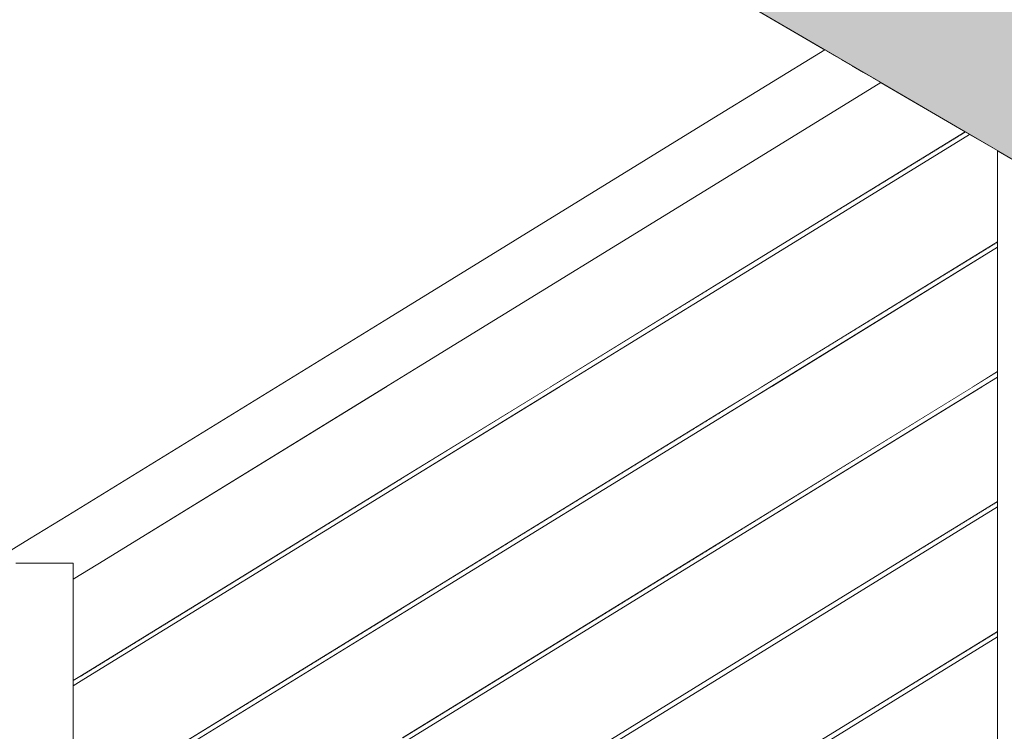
# Model space of a CAD drawing. Header units: millimetres. Extents: x -101298 to -58298, y 45839 to 66839.
# Tile 38 of 124: x -83822 to -82963, y 53369 to 53990. Entities that reach past the tile are written whole.
import ezdxf

# ---------------------------------------------------------------- set-up
doc = ezdxf.new("R2010")
doc.units = ezdxf.units.MM
doc.header["$MEASUREMENT"] = 0
doc.linetypes.add('Wipeout_Contour', pattern=[1000, 0, -1000])
doc.layers.add('Nowe_Konstrukcja - Schody', color=7, linetype='Continuous')
doc.layers.add('Nowe_Konstrukcja - Ściany zew', color=7, linetype='Continuous')
doc.layers.add('Nowe_Konstrukcja - Schody_Nr_pióra__101', color=250, linetype='Continuous', lineweight=13, true_color=0x333333)
doc.layers.add('Nowe_Konstrukcja - Stropy_Nr_pióra__23', color=7, linetype='Continuous', lineweight=13, true_color=0x858585)
doc.layers.add('Nowe_Konstrukcja - Schody_Nr_pióra__3', color=7, linetype='Continuous', lineweight=13)
doc.layers.add('Nowe_Konstrukcja - Stropy_Nr_pióra__21', color=7, linetype='Continuous', lineweight=20)

msp = doc.modelspace()

# ---------------------------------------------------------------- linework, layer by layer
at = {"layer": 'Nowe_Konstrukcja - Schody_Nr_pióra__3', "color": 7, "linetype": 'Continuous', "lineweight": 13}
msp.add_line((-83111.21, 53958.63), (-83237.26, 54032.3), dxfattribs=at)

# ---------------------------------------------------------------- wipeouts: each hides what was drawn before it
at = {"color": 254, "linetype": 'Wipeout_Contour', "lineweight": 0, "ltscale": 398049.124138}
msp.add_wipeout([(-84059.36, 53383.52), (-84056.52, 53378.9), (-83809.86, 53530.62), (-83812.7, 53535.24)], dxfattribs=at).dxf.layer = 'Nowe_Konstrukcja - Schody'
at = {"color": 254, "linetype": 'Wipeout_Contour', "lineweight": 0, "ltscale": 396408.316771}
msp.add_wipeout([(-83070.87, 53935.06), (-83502.77, 53669.4), (-83359.21, 53669.4), (-82997.25, 53892.03)], dxfattribs=at).dxf.layer = 'Nowe_Konstrukcja - Ściany zew'

# ---------------------------------------------------------------- next in the draw order: wipeouts: each hides what was drawn before it
at = {"color": 254, "linetype": 'Wipeout_Contour', "lineweight": 0, "ltscale": 696373.782647}
msp.add_wipeout([(-83809.86, 53530.62), (-84056.52, 53378.9), (-84052.27, 53371.99), (-83825.6, 53511.42), (-83825.6, 53515.56), (-83818.86, 53515.56), (-83805.61, 53523.71)], dxfattribs=at).dxf.layer = 'Nowe_Konstrukcja - Schody'
at = {"color": 254, "linetype": 'Wipeout_Contour', "lineweight": 0, "ltscale": 494887.63838}
msp.add_wipeout([(-82993.34, 53889.74), (-83351.57, 53669.4), (-83174.95, 53669.4), (-82968.93, 53796.12), (-82968.93, 53875.48)], dxfattribs=at).dxf.layer = 'Nowe_Konstrukcja - Ściany zew'
at = {"color": 254, "linetype": 'Wipeout_Contour', "lineweight": 0, "ltscale": 496552.197599}
msp.add_wipeout([(-83754.16, 53514.77), (-83775.6, 53501.59), (-83775.6, 53413.29), (-83359.21, 53669.4), (-83502.77, 53669.4)], dxfattribs=at).dxf.layer = 'Nowe_Konstrukcja - Ściany zew'

# ---------------------------------------------------------------- next in the draw order: linework, layer by layer
at = {"layer": 'Nowe_Konstrukcja - Schody_Nr_pióra__3', "color": 7, "linetype": 'Continuous', "lineweight": 13}
msp.add_line((-82957.26, 53868.66), (-83111.21, 53958.63), dxfattribs=at)

# ---------------------------------------------------------------- next in the draw order: wipeouts: each hides what was drawn before it
at = {"color": 254, "linetype": 'Wipeout_Contour', "lineweight": 0, "ltscale": 298315.891942}
msp.add_wipeout([(-83805.61, 53523.71), (-83818.86, 53515.56), (-83800.6, 53515.56)], dxfattribs=at).dxf.layer = 'Nowe_Konstrukcja - Schody'
at = {"color": 254, "linetype": 'Wipeout_Contour', "lineweight": 0, "ltscale": 395515.605983}
msp.add_wipeout([(-82968.93, 53791.42), (-83167.32, 53669.4), (-82990.69, 53669.4), (-82968.93, 53682.79)], dxfattribs=at).dxf.layer = 'Nowe_Konstrukcja - Ściany zew'

# ---------------------------------------------------------------- next in the draw order: wipeouts: each hides what was drawn before it
at = {"color": 254, "linetype": 'Wipeout_Contour', "lineweight": 0, "ltscale": 398062.296446}
msp.add_wipeout([(-83813.69, 53536.86), (-84060.36, 53385.14), (-84059.36, 53383.52), (-83812.7, 53535.24)], dxfattribs=at).dxf.layer = 'Nowe_Konstrukcja - Schody'
at = {"color": 254, "linetype": 'Wipeout_Contour', "lineweight": 0, "ltscale": 296459.357764}
msp.add_wipeout([(-82983.06, 53669.4), (-82968.93, 53669.4), (-82968.93, 53678.09)], dxfattribs=at).dxf.layer = 'Nowe_Konstrukcja - Ściany zew'

# ---------------------------------------------------------------- next in the draw order: wipeouts: each hides what was drawn before it
at = {"color": 254, "linetype": 'Wipeout_Contour', "lineweight": 0, "ltscale": 494803.499373}
msp.add_wipeout([(-82983.06, 53669.4), (-83775.6, 53181.93), (-83775.6, 53073.29), (-82968.93, 53569.45), (-82968.93, 53669.4)], dxfattribs=at).dxf.layer = 'Nowe_Konstrukcja - Ściany zew'

# ---------------------------------------------------------------- next in the draw order: wipeouts: each hides what was drawn before it
at = {"color": 254, "linetype": 'Wipeout_Contour', "lineweight": 0, "ltscale": 495280.425025}
msp.add_wipeout([(-83775.6, 53295.26), (-83775.6, 53186.62), (-83208.31, 53535.55), (-82990.69, 53669.4), (-83167.32, 53669.4)], dxfattribs=at).dxf.layer = 'Nowe_Konstrukcja - Ściany zew'

# ---------------------------------------------------------------- next in the draw order: wipeouts: each hides what was drawn before it
at = {"color": 254, "linetype": 'Wipeout_Contour', "lineweight": 0, "ltscale": 395493.34291}
msp.add_wipeout([(-83775.6, 52846.62), (-82968.93, 53342.79), (-82968.93, 53451.42), (-83775.6, 52955.26)], dxfattribs=at).dxf.layer = 'Nowe_Konstrukcja - Ściany zew'

# ---------------------------------------------------------------- next in the draw order: wipeouts: each hides what was drawn before it
at = {"color": 254, "linetype": 'Wipeout_Contour', "lineweight": 0, "ltscale": 396768.608092}
msp.add_wipeout([(-83775.6, 53408.59), (-83775.6, 53299.96), (-83174.95, 53669.4), (-83351.57, 53669.4)], dxfattribs=at).dxf.layer = 'Nowe_Konstrukcja - Ściany zew'

# ---------------------------------------------------------------- next in the draw order: wipeouts: each hides what was drawn before it
at = {"color": 254, "linetype": 'Wipeout_Contour', "lineweight": 0, "ltscale": 494615.452512}
msp.add_wipeout([(-83206.21, 53418.81), (-83775.6, 53068.59), (-83775.6, 52959.96), (-82968.93, 53456.12), (-82968.93, 53564.76)], dxfattribs=at).dxf.layer = 'Nowe_Konstrukcja - Ściany zew'

# ---------------------------------------------------------------- next in the draw order: wipeouts: each hides what was drawn before it
at = {"color": 254, "linetype": 'Wipeout_Contour', "lineweight": 0, "ltscale": 394636.074214}
msp.add_wipeout([(-82968.93, 52980.51), (-82918.93, 52980.51), (-82918.93, 53846.26), (-82968.93, 53875.48)], dxfattribs=at).dxf.layer = 'Nowe_Konstrukcja - Schody'
at = {"color": 254, "linetype": 'Wipeout_Contour', "lineweight": 0, "ltscale": 397761.92459}
msp.add_wipeout([(-83812.7, 53535.24), (-83809.86, 53530.62), (-83776.52, 53551.13), (-83779.36, 53555.74)], dxfattribs=at).dxf.layer = 'Nowe_Konstrukcja - Schody'

# ---------------------------------------------------------------- next in the draw order: wipeouts: each hides what was drawn before it
at = {"color": 254, "linetype": 'Wipeout_Contour', "lineweight": 0, "ltscale": 397737.567933}
msp.add_wipeout([(-83809.86, 53530.62), (-83805.61, 53523.71), (-83772.27, 53544.22), (-83776.52, 53551.13)], dxfattribs=at).dxf.layer = 'Nowe_Konstrukcja - Schody'
at = {"color": 254, "linetype": 'Wipeout_Contour', "lineweight": 0, "ltscale": 395033.772193}
msp.add_wipeout([(-83208, 53308.38), (-83207.26, 53307.18), (-82968.93, 53453.77), (-82968.93, 53455.43)], dxfattribs=at).dxf.layer = 'Nowe_Konstrukcja - Schody'

# ---------------------------------------------------------------- next in the draw order: wipeouts: each hides what was drawn before it
at = {"color": 254, "linetype": 'Wipeout_Contour', "lineweight": 0, "ltscale": 397705.74491}
msp.add_wipeout([(-83805.61, 53523.71), (-83800.6, 53515.56), (-83767.26, 53536.07), (-83772.27, 53544.22)], dxfattribs=at).dxf.layer = 'Nowe_Konstrukcja - Schody'
at = {"color": 254, "linetype": 'Wipeout_Contour', "lineweight": 0, "ltscale": 395029.426416}
msp.add_wipeout([(-83207.26, 53307.18), (-83206.52, 53305.97), (-82968.93, 53452.11), (-82968.93, 53453.77)], dxfattribs=at).dxf.layer = 'Nowe_Konstrukcja - Schody'

# ---------------------------------------------------------------- next in the draw order: wipeouts: each hides what was drawn before it
at = {"color": 254, "linetype": 'Wipeout_Contour', "lineweight": 0, "ltscale": 397664.598336}
msp.add_wipeout([(-83800.6, 53515.56), (-83782.33, 53515.56), (-83762.25, 53527.92), (-83767.26, 53536.07)], dxfattribs=at).dxf.layer = 'Nowe_Konstrukcja - Schody'
at = {"color": 254, "linetype": 'Wipeout_Contour', "lineweight": 0, "ltscale": 395026.352913}
msp.add_wipeout([(-83206.52, 53305.97), (-83206.21, 53305.48), (-82968.93, 53451.42), (-82968.93, 53452.11)], dxfattribs=at).dxf.layer = 'Nowe_Konstrukcja - Schody'

# ---------------------------------------------------------------- next in the draw order: wipeouts: each hides what was drawn before it
at = {"color": 254, "linetype": 'Wipeout_Contour', "lineweight": 0, "ltscale": 397775.106432}
msp.add_wipeout([(-83780.36, 53557.36), (-83813.69, 53536.86), (-83812.7, 53535.24), (-83779.36, 53555.74)], dxfattribs=at).dxf.layer = 'Nowe_Konstrukcja - Schody'
at = {"color": 254, "linetype": 'Wipeout_Contour', "lineweight": 0, "ltscale": 497033.978451}
msp.add_wipeout([(-83782.33, 53515.56), (-83775.6, 53515.56), (-83775.6, 53510.19), (-83758, 53521.01), (-83762.25, 53527.92)], dxfattribs=at).dxf.layer = 'Nowe_Konstrukcja - Schody'
at = {"color": 254, "linetype": 'Wipeout_Contour', "lineweight": 0, "ltscale": 395036.844582}
msp.add_wipeout([(-83208.31, 53308.88), (-83208, 53308.38), (-82968.93, 53455.43), (-82968.93, 53456.12)], dxfattribs=at).dxf.layer = 'Nowe_Konstrukcja - Schody'

# ---------------------------------------------------------------- next in the draw order: wipeouts: each hides what was drawn before it
at = {"color": 254, "linetype": 'Wipeout_Contour', "lineweight": 0, "ltscale": 397442.387697}
msp.add_wipeout([(-83779.36, 53555.74), (-83776.52, 53551.13), (-83496.52, 53723.35), (-83499.36, 53727.96)], dxfattribs=at).dxf.layer = 'Nowe_Konstrukcja - Schody'
at = {"color": 254, "linetype": 'Wipeout_Contour', "lineweight": 0, "ltscale": 397600.405735}
msp.add_wipeout([(-83775.6, 53510.19), (-83775.6, 53503.83), (-83755.16, 53516.39), (-83758, 53521.01)], dxfattribs=at).dxf.layer = 'Nowe_Konstrukcja - Schody'
at = {"color": 254, "linetype": 'Wipeout_Contour', "lineweight": 0, "ltscale": 395807.475505}
msp.add_wipeout([(-83488, 53249.49), (-83487.26, 53248.29), (-83207.26, 53420.51), (-83208, 53421.72)], dxfattribs=at).dxf.layer = 'Nowe_Konstrukcja - Schody'

# ---------------------------------------------------------------- next in the draw order: wipeouts: each hides what was drawn before it
at = {"color": 254, "linetype": 'Wipeout_Contour', "lineweight": 0, "ltscale": 397418.011495}
msp.add_wipeout([(-83776.52, 53551.13), (-83772.27, 53544.22), (-83492.27, 53716.44), (-83496.52, 53723.35)], dxfattribs=at).dxf.layer = 'Nowe_Konstrukcja - Schody'
at = {"color": 254, "linetype": 'Wipeout_Contour', "lineweight": 0, "ltscale": 397589.233019}
msp.add_wipeout([(-83755.16, 53516.39), (-83775.6, 53503.83), (-83775.6, 53501.59), (-83754.16, 53514.77)], dxfattribs=at).dxf.layer = 'Nowe_Konstrukcja - Schody'
at = {"color": 254, "linetype": 'Wipeout_Contour', "lineweight": 0, "ltscale": 395802.382097}
msp.add_wipeout([(-83487.26, 53248.29), (-83486.52, 53247.09), (-83206.52, 53419.31), (-83207.26, 53420.51)], dxfattribs=at).dxf.layer = 'Nowe_Konstrukcja - Schody'

# ---------------------------------------------------------------- next in the draw order: wipeouts: each hides what was drawn before it
at = {"color": 254, "linetype": 'Wipeout_Contour', "lineweight": 0, "ltscale": 397386.162926}
msp.add_wipeout([(-83772.27, 53544.22), (-83767.26, 53536.07), (-83487.26, 53708.29), (-83492.27, 53716.44)], dxfattribs=at).dxf.layer = 'Nowe_Konstrukcja - Schody'
at = {"color": 254, "linetype": 'Wipeout_Contour', "lineweight": 0, "ltscale": 396598.468357}
msp.add_wipeout([(-83825.6, 52463.84), (-83775.6, 52463.84), (-83775.6, 53515.56), (-83825.6, 53515.56)], dxfattribs=at).dxf.layer = 'Nowe_Konstrukcja - Schody'
at = {"color": 254, "linetype": 'Wipeout_Contour', "lineweight": 0, "ltscale": 395798.78051}
msp.add_wipeout([(-83486.52, 53247.09), (-83486.21, 53246.59), (-83206.21, 53418.81), (-83206.52, 53419.31)], dxfattribs=at).dxf.layer = 'Nowe_Konstrukcja - Schody'

# ---------------------------------------------------------------- next in the draw order: linework, layer by layer
at = {"layer": 'Nowe_Konstrukcja - Schody_Nr_pióra__101', "color": 250, "linetype": 'Continuous', "lineweight": 13, "true_color": 0x333333}
for p, q in [((-84060.36, 53385.14), (-83813.69, 53536.86)), ((-83825.6, 53515.56), (-83775.6, 53515.56))]:
    msp.add_line(p, q, dxfattribs=at)

# ---------------------------------------------------------------- next in the draw order: wipeouts: each hides what was drawn before it
at = {"color": 254, "linetype": 'Wipeout_Contour', "lineweight": 0, "ltscale": 397351.690905}
msp.add_wipeout([(-83767.26, 53536.07), (-83762.25, 53527.92), (-83482.25, 53700.14), (-83487.26, 53708.29)], dxfattribs=at).dxf.layer = 'Nowe_Konstrukcja - Schody'
at = {"color": 254, "linetype": 'Wipeout_Contour', "lineweight": 0, "ltscale": 395811.077085}
msp.add_wipeout([(-83488.31, 53249.99), (-83488, 53249.49), (-83208, 53421.72), (-83208.31, 53422.22)], dxfattribs=at).dxf.layer = 'Nowe_Konstrukcja - Schody'

# ---------------------------------------------------------------- next in the draw order: wipeouts: each hides what was drawn before it
at = {"color": 254, "linetype": 'Wipeout_Contour', "lineweight": 0, "ltscale": 397319.843484}
msp.add_wipeout([(-83762.25, 53527.92), (-83758, 53521.01), (-83478, 53693.23), (-83482.25, 53700.14)], dxfattribs=at).dxf.layer = 'Nowe_Konstrukcja - Schody'
at = {"color": 254, "linetype": 'Wipeout_Contour', "lineweight": 0, "ltscale": 395278.993506}
msp.add_wipeout([(-83208, 53421.72), (-83207.26, 53420.51), (-82968.93, 53567.11), (-82968.93, 53568.77)], dxfattribs=at).dxf.layer = 'Nowe_Konstrukcja - Schody'

# ---------------------------------------------------------------- next in the draw order: wipeouts: each hides what was drawn before it
at = {"color": 254, "linetype": 'Wipeout_Contour', "lineweight": 0, "ltscale": 397295.468887}
msp.add_wipeout([(-83758, 53521.01), (-83755.16, 53516.39), (-83475.16, 53688.62), (-83478, 53693.23)], dxfattribs=at).dxf.layer = 'Nowe_Konstrukcja - Schody'
at = {"color": 254, "linetype": 'Wipeout_Contour', "lineweight": 0, "ltscale": 395274.643851}
msp.add_wipeout([(-83207.26, 53420.51), (-83206.52, 53419.31), (-82968.93, 53565.45), (-82968.93, 53567.11)], dxfattribs=at).dxf.layer = 'Nowe_Konstrukcja - Schody'

# ---------------------------------------------------------------- next in the draw order: wipeouts: each hides what was drawn before it
at = {"color": 254, "linetype": 'Wipeout_Contour', "lineweight": 0, "ltscale": 397282.277559}
msp.add_wipeout([(-83475.16, 53688.62), (-83755.16, 53516.39), (-83754.16, 53514.77), (-83474.16, 53687)], dxfattribs=at).dxf.layer = 'Nowe_Konstrukcja - Schody'
at = {"color": 254, "linetype": 'Wipeout_Contour', "lineweight": 0, "ltscale": 395271.567618}
msp.add_wipeout([(-83206.52, 53419.31), (-83206.21, 53418.81), (-82968.93, 53564.76), (-82968.93, 53565.45)], dxfattribs=at).dxf.layer = 'Nowe_Konstrukcja - Schody'

# ---------------------------------------------------------------- next in the draw order: wipeouts: each hides what was drawn before it
at = {"color": 254, "linetype": 'Wipeout_Contour', "lineweight": 0, "ltscale": 397455.580111}
msp.add_wipeout([(-83500.36, 53729.58), (-83780.36, 53557.36), (-83779.36, 53555.74), (-83499.36, 53727.96)], dxfattribs=at).dxf.layer = 'Nowe_Konstrukcja - Schody'
at = {"color": 254, "linetype": 'Wipeout_Contour', "lineweight": 0, "ltscale": 395282.068647}
msp.add_wipeout([(-83208.31, 53422.22), (-83208, 53421.72), (-82968.93, 53568.77), (-82968.93, 53569.45)], dxfattribs=at).dxf.layer = 'Nowe_Konstrukcja - Schody'

# ---------------------------------------------------------------- next in the draw order: linework, layer by layer
at = {"layer": 'Nowe_Konstrukcja - Schody_Nr_pióra__101', "color": 250, "linetype": 'Continuous', "lineweight": 13, "true_color": 0x333333}
msp.add_line((-83813.69, 53536.86), (-83780.36, 53557.36), dxfattribs=at)

# ---------------------------------------------------------------- next in the draw order: wipeouts: each hides what was drawn before it
at = {"color": 254, "linetype": 'Wipeout_Contour', "lineweight": 0, "ltscale": 396873.277717}
msp.add_wipeout([(-83499.36, 53727.96), (-83496.52, 53723.35), (-83216.52, 53895.57), (-83219.36, 53900.19)], dxfattribs=at).dxf.layer = 'Nowe_Konstrukcja - Schody'
at = {"color": 254, "linetype": 'Wipeout_Contour', "lineweight": 0, "ltscale": 396052.00641}
msp.add_wipeout([(-83488, 53362.83), (-83487.26, 53361.62), (-83207.26, 53533.85), (-83208, 53535.05)], dxfattribs=at).dxf.layer = 'Nowe_Konstrukcja - Schody'

# ---------------------------------------------------------------- next in the draw order: wipeouts: each hides what was drawn before it
at = {"color": 254, "linetype": 'Wipeout_Contour', "lineweight": 0, "ltscale": 396848.866591}
msp.add_wipeout([(-83496.52, 53723.35), (-83492.27, 53716.44), (-83212.27, 53888.66), (-83216.52, 53895.57)], dxfattribs=at).dxf.layer = 'Nowe_Konstrukcja - Schody'
at = {"color": 254, "linetype": 'Wipeout_Contour', "lineweight": 0, "ltscale": 396046.910632}
msp.add_wipeout([(-83487.26, 53361.62), (-83486.52, 53360.42), (-83206.52, 53532.64), (-83207.26, 53533.85)], dxfattribs=at).dxf.layer = 'Nowe_Konstrukcja - Schody'

# ---------------------------------------------------------------- next in the draw order: wipeouts: each hides what was drawn before it
at = {"color": 254, "linetype": 'Wipeout_Contour', "lineweight": 0, "ltscale": 396816.972386}
msp.add_wipeout([(-83492.27, 53716.44), (-83487.26, 53708.29), (-83207.26, 53880.51), (-83212.27, 53888.66)], dxfattribs=at).dxf.layer = 'Nowe_Konstrukcja - Schody'
at = {"color": 254, "linetype": 'Wipeout_Contour', "lineweight": 0, "ltscale": 396043.307368}
msp.add_wipeout([(-83486.52, 53360.42), (-83486.21, 53359.92), (-83206.21, 53532.14), (-83206.52, 53532.64)], dxfattribs=at).dxf.layer = 'Nowe_Konstrukcja - Schody'

# ---------------------------------------------------------------- next in the draw order: wipeouts: each hides what was drawn before it
at = {"color": 254, "linetype": 'Wipeout_Contour', "lineweight": 0, "ltscale": 396782.450962}
msp.add_wipeout([(-83487.26, 53708.29), (-83482.25, 53700.14), (-83202.25, 53872.36), (-83207.26, 53880.51)], dxfattribs=at).dxf.layer = 'Nowe_Konstrukcja - Schody'
at = {"color": 254, "linetype": 'Wipeout_Contour', "lineweight": 0, "ltscale": 396055.609666}
msp.add_wipeout([(-83488.31, 53363.33), (-83488, 53362.83), (-83208, 53535.05), (-83208.31, 53535.55)], dxfattribs=at).dxf.layer = 'Nowe_Konstrukcja - Schody'

# ---------------------------------------------------------------- next in the draw order: linework, layer by layer
at = {"layer": 'Nowe_Konstrukcja - Schody_Nr_pióra__101', "color": 250, "linetype": 'Continuous', "lineweight": 13, "true_color": 0x333333}
for p, q in [((-83208.31, 53308.88), (-82968.93, 53456.12)), ((-83206.21, 53305.48), (-82968.93, 53451.42))]:
    msp.add_line(p, q, dxfattribs=at)

# ---------------------------------------------------------------- next in the draw order: wipeouts: each hides what was drawn before it
at = {"color": 254, "linetype": 'Wipeout_Contour', "lineweight": 0, "ltscale": 396750.557892}
msp.add_wipeout([(-83482.25, 53700.14), (-83478, 53693.23), (-83198, 53865.45), (-83202.25, 53872.36)], dxfattribs=at).dxf.layer = 'Nowe_Konstrukcja - Schody'
at = {"color": 254, "linetype": 'Wipeout_Contour', "lineweight": 0, "ltscale": 395524.582383}
msp.add_wipeout([(-83208, 53535.05), (-83207.26, 53533.85), (-82968.93, 53680.44), (-82968.93, 53682.1)], dxfattribs=at).dxf.layer = 'Nowe_Konstrukcja - Schody'
at = {"color": 254, "linetype": 'Wipeout_Contour', "lineweight": 0, "ltscale": 396868.4615}
msp.add_wipeout([(-83768, 53303.94), (-83767.26, 53302.73), (-83487.26, 53474.96), (-83488, 53476.16)], dxfattribs=at).dxf.layer = 'Nowe_Konstrukcja - Schody'

# ---------------------------------------------------------------- next in the draw order: wipeouts: each hides what was drawn before it
at = {"color": 254, "linetype": 'Wipeout_Contour', "lineweight": 0, "ltscale": 396726.148352}
msp.add_wipeout([(-83478, 53693.23), (-83475.16, 53688.62), (-83195.16, 53860.84), (-83198, 53865.45)], dxfattribs=at).dxf.layer = 'Nowe_Konstrukcja - Schody'
at = {"color": 254, "linetype": 'Wipeout_Contour', "lineweight": 0, "ltscale": 395520.228843}
msp.add_wipeout([(-83207.26, 53533.85), (-83206.52, 53532.64), (-82968.93, 53678.78), (-82968.93, 53680.44)], dxfattribs=at).dxf.layer = 'Nowe_Konstrukcja - Schody'
at = {"color": 254, "linetype": 'Wipeout_Contour', "lineweight": 0, "ltscale": 396863.370694}
msp.add_wipeout([(-83767.26, 53302.73), (-83766.52, 53301.53), (-83486.52, 53473.75), (-83487.26, 53474.96)], dxfattribs=at).dxf.layer = 'Nowe_Konstrukcja - Schody'

# ---------------------------------------------------------------- next in the draw order: wipeouts: each hides what was drawn before it
at = {"color": 254, "linetype": 'Wipeout_Contour', "lineweight": 0, "ltscale": 396712.938119}
msp.add_wipeout([(-83195.16, 53860.84), (-83475.16, 53688.62), (-83474.16, 53687), (-83194.16, 53859.22)], dxfattribs=at).dxf.layer = 'Nowe_Konstrukcja - Schody'
at = {"color": 254, "linetype": 'Wipeout_Contour', "lineweight": 0, "ltscale": 395517.149876}
msp.add_wipeout([(-83206.52, 53532.64), (-83206.21, 53532.14), (-82968.93, 53678.09), (-82968.93, 53678.78)], dxfattribs=at).dxf.layer = 'Nowe_Konstrukcja - Schody'
at = {"color": 254, "linetype": 'Wipeout_Contour', "lineweight": 0, "ltscale": 396859.770947}
msp.add_wipeout([(-83766.52, 53301.53), (-83766.21, 53301.03), (-83486.21, 53473.25), (-83486.52, 53473.75)], dxfattribs=at).dxf.layer = 'Nowe_Konstrukcja - Schody'

# ---------------------------------------------------------------- next in the draw order: wipeouts: each hides what was drawn before it
at = {"color": 254, "linetype": 'Wipeout_Contour', "lineweight": 0, "ltscale": 396886.489037}
msp.add_wipeout([(-83220.36, 53901.81), (-83500.36, 53729.58), (-83499.36, 53727.96), (-83219.36, 53900.19)], dxfattribs=at).dxf.layer = 'Nowe_Konstrukcja - Schody'
at = {"color": 254, "linetype": 'Wipeout_Contour', "lineweight": 0, "ltscale": 395527.660253}
msp.add_wipeout([(-83208.31, 53535.55), (-83208, 53535.05), (-82968.93, 53682.1), (-82968.93, 53682.79)], dxfattribs=at).dxf.layer = 'Nowe_Konstrukcja - Schody'
at = {"color": 254, "linetype": 'Wipeout_Contour', "lineweight": 0, "ltscale": 396872.06124}
msp.add_wipeout([(-83768.31, 53304.44), (-83768, 53303.94), (-83488, 53476.16), (-83488.31, 53476.66)], dxfattribs=at).dxf.layer = 'Nowe_Konstrukcja - Schody'

# ---------------------------------------------------------------- next in the draw order: wipeouts: each hides what was drawn before it
at = {"color": 254, "linetype": 'Wipeout_Contour', "lineweight": 0, "ltscale": 396486.046453}
msp.add_wipeout([(-83219.36, 53900.19), (-83216.52, 53895.57), (-83112.64, 53959.47), (-83117.94, 53962.57)], dxfattribs=at).dxf.layer = 'Nowe_Konstrukcja - Schody'
at = {"color": 254, "linetype": 'Wipeout_Contour', "lineweight": 0, "ltscale": 396296.905007}
msp.add_wipeout([(-83488, 53476.16), (-83487.26, 53474.96), (-83207.26, 53647.18), (-83208, 53648.38)], dxfattribs=at).dxf.layer = 'Nowe_Konstrukcja - Schody'
at = {"color": 254, "linetype": 'Wipeout_Contour', "lineweight": 0, "ltscale": 397406.805661}
msp.add_wipeout([(-83775.6, 53412.6), (-83775.6, 53410.94), (-83767.26, 53416.07), (-83768, 53417.27)], dxfattribs=at).dxf.layer = 'Nowe_Konstrukcja - Schody'

# ---------------------------------------------------------------- next in the draw order: wipeouts: each hides what was drawn before it
at = {"color": 254, "linetype": 'Wipeout_Contour', "lineweight": 0, "ltscale": 396458.507812}
msp.add_wipeout([(-83216.52, 53895.57), (-83212.27, 53888.66), (-83104.7, 53954.83), (-83112.64, 53959.47)], dxfattribs=at).dxf.layer = 'Nowe_Konstrukcja - Schody'
at = {"color": 254, "linetype": 'Wipeout_Contour', "lineweight": 0, "ltscale": 396291.806866}
msp.add_wipeout([(-83487.26, 53474.96), (-83486.52, 53473.75), (-83206.52, 53645.97), (-83207.26, 53647.18)], dxfattribs=at).dxf.layer = 'Nowe_Konstrukcja - Schody'
at = {"color": 254, "linetype": 'Wipeout_Contour', "lineweight": 0, "ltscale": 397402.479281}
msp.add_wipeout([(-83775.6, 53410.94), (-83775.6, 53409.28), (-83766.52, 53414.86), (-83767.26, 53416.07)], dxfattribs=at).dxf.layer = 'Nowe_Konstrukcja - Schody'

# ---------------------------------------------------------------- next in the draw order: wipeouts: each hides what was drawn before it
at = {"color": 254, "linetype": 'Wipeout_Contour', "lineweight": 0, "ltscale": 396422.529833}
msp.add_wipeout([(-83212.27, 53888.66), (-83207.26, 53880.51), (-83095.34, 53949.36), (-83104.7, 53954.83)], dxfattribs=at).dxf.layer = 'Nowe_Konstrukcja - Schody'
at = {"color": 254, "linetype": 'Wipeout_Contour', "lineweight": 0, "ltscale": 396288.201932}
msp.add_wipeout([(-83486.52, 53473.75), (-83486.21, 53473.25), (-83206.21, 53645.47), (-83206.52, 53645.97)], dxfattribs=at).dxf.layer = 'Nowe_Konstrukcja - Schody'
at = {"color": 254, "linetype": 'Wipeout_Contour', "lineweight": 0, "ltscale": 397399.438927}
msp.add_wipeout([(-83775.6, 53409.28), (-83775.6, 53408.59), (-83766.21, 53414.36), (-83766.52, 53414.86)], dxfattribs=at).dxf.layer = 'Nowe_Konstrukcja - Schody'

# ---------------------------------------------------------------- next in the draw order: wipeouts: each hides what was drawn before it
at = {"color": 254, "linetype": 'Wipeout_Contour', "lineweight": 0, "ltscale": 396383.589794}
msp.add_wipeout([(-83207.26, 53880.51), (-83202.25, 53872.36), (-83085.97, 53943.88), (-83095.34, 53949.36)], dxfattribs=at).dxf.layer = 'Nowe_Konstrukcja - Schody'
at = {"color": 254, "linetype": 'Wipeout_Contour', "lineweight": 0, "ltscale": 396300.509934}
msp.add_wipeout([(-83488.31, 53476.66), (-83488, 53476.16), (-83208, 53648.38), (-83208.31, 53648.88)], dxfattribs=at).dxf.layer = 'Nowe_Konstrukcja - Schody'
at = {"color": 254, "linetype": 'Wipeout_Contour', "lineweight": 0, "ltscale": 397409.889182}
msp.add_wipeout([(-83775.6, 53413.29), (-83775.6, 53412.6), (-83768, 53417.27), (-83768.31, 53417.77)], dxfattribs=at).dxf.layer = 'Nowe_Konstrukcja - Schody'

# ---------------------------------------------------------------- next in the draw order: linework, layer by layer
at = {"layer": 'Nowe_Konstrukcja - Schody_Nr_pióra__101', "color": 250, "linetype": 'Continuous', "lineweight": 13, "true_color": 0x333333}
for p, q in [((-83208.31, 53422.22), (-82968.93, 53569.45)), ((-83206.21, 53418.81), (-82968.93, 53564.76)), ((-83775.6, 52463.84), (-83775.6, 53515.56))]:
    msp.add_line(p, q, dxfattribs=at)

# ---------------------------------------------------------------- next in the draw order: wipeouts: each hides what was drawn before it
at = {"color": 254, "linetype": 'Wipeout_Contour', "lineweight": 0, "ltscale": 396347.615785}
msp.add_wipeout([(-83202.25, 53872.36), (-83198, 53865.45), (-83078.03, 53939.24), (-83085.97, 53943.88)], dxfattribs=at).dxf.layer = 'Nowe_Konstrukcja - Schody'
at = {"color": 254, "linetype": 'Wipeout_Contour', "lineweight": 0, "ltscale": 395770.538123}
msp.add_wipeout([(-83208, 53648.38), (-83207.26, 53647.18), (-82968.93, 53793.77), (-82968.93, 53795.43)], dxfattribs=at).dxf.layer = 'Nowe_Konstrukcja - Schody'
at = {"color": 254, "linetype": 'Wipeout_Contour', "lineweight": 0, "ltscale": 397112.58769}
msp.add_wipeout([(-83768, 53417.27), (-83767.26, 53416.07), (-83487.26, 53588.29), (-83488, 53589.49)], dxfattribs=at).dxf.layer = 'Nowe_Konstrukcja - Schody'

# ---------------------------------------------------------------- next in the draw order: wipeouts: each hides what was drawn before it
at = {"color": 254, "linetype": 'Wipeout_Contour', "lineweight": 0, "ltscale": 396320.084253}
msp.add_wipeout([(-83198, 53865.45), (-83195.16, 53860.84), (-83072.73, 53936.14), (-83078.03, 53939.24)], dxfattribs=at).dxf.layer = 'Nowe_Konstrukcja - Schody'
at = {"color": 254, "linetype": 'Wipeout_Contour', "lineweight": 0, "ltscale": 395766.180723}
msp.add_wipeout([(-83207.26, 53647.18), (-83206.52, 53645.97), (-82968.93, 53792.11), (-82968.93, 53793.77)], dxfattribs=at).dxf.layer = 'Nowe_Konstrukcja - Schody'
at = {"color": 254, "linetype": 'Wipeout_Contour', "lineweight": 0, "ltscale": 397107.494513}
msp.add_wipeout([(-83767.26, 53416.07), (-83766.52, 53414.86), (-83486.52, 53587.09), (-83487.26, 53588.29)], dxfattribs=at).dxf.layer = 'Nowe_Konstrukcja - Schody'

# ---------------------------------------------------------------- next in the draw order: wipeouts: each hides what was drawn before it
at = {"color": 254, "linetype": 'Wipeout_Contour', "lineweight": 0, "ltscale": 396305.186495}
msp.add_wipeout([(-83072.73, 53936.14), (-83195.16, 53860.84), (-83194.16, 53859.22), (-83070.87, 53935.06)], dxfattribs=at).dxf.layer = 'Nowe_Konstrukcja - Schody'
at = {"color": 254, "linetype": 'Wipeout_Contour', "lineweight": 0, "ltscale": 395763.09903}
msp.add_wipeout([(-83206.52, 53645.97), (-83206.21, 53645.47), (-82968.93, 53791.42), (-82968.93, 53792.11)], dxfattribs=at).dxf.layer = 'Nowe_Konstrukcja - Schody'
at = {"color": 254, "linetype": 'Wipeout_Contour', "lineweight": 0, "ltscale": 397103.893089}
msp.add_wipeout([(-83766.52, 53414.86), (-83766.21, 53414.36), (-83486.21, 53586.59), (-83486.52, 53587.09)], dxfattribs=at).dxf.layer = 'Nowe_Konstrukcja - Schody'

# ---------------------------------------------------------------- next in the draw order: wipeouts: each hides what was drawn before it
at = {"color": 254, "linetype": 'Wipeout_Contour', "lineweight": 0, "ltscale": 396500.953144}
msp.add_wipeout([(-83119.81, 53963.66), (-83220.36, 53901.81), (-83219.36, 53900.19), (-83117.94, 53962.57)], dxfattribs=at).dxf.layer = 'Nowe_Konstrukcja - Schody'
at = {"color": 254, "linetype": 'Wipeout_Contour', "lineweight": 0, "ltscale": 395773.618725}
msp.add_wipeout([(-83208.31, 53648.88), (-83208, 53648.38), (-82968.93, 53795.43), (-82968.93, 53796.12)], dxfattribs=at).dxf.layer = 'Nowe_Konstrukcja - Schody'
at = {"color": 254, "linetype": 'Wipeout_Contour', "lineweight": 0, "ltscale": 397116.189106}
msp.add_wipeout([(-83768.31, 53417.77), (-83768, 53417.27), (-83488, 53589.49), (-83488.31, 53589.99)], dxfattribs=at).dxf.layer = 'Nowe_Konstrukcja - Schody'

# ---------------------------------------------------------------- next in the draw order: linework, layer by layer
at = {"layer": 'Nowe_Konstrukcja - Schody_Nr_pióra__101', "color": 250, "linetype": 'Continuous', "lineweight": 13, "true_color": 0x333333}
for p, q in [((-83220.36, 53901.81), (-83119.81, 53963.65)), ((-82968.93, 52980.51), (-82968.93, 53875.48)), ((-83780.36, 53557.36), (-83500.36, 53729.58)), ((-83488.31, 53363.33), (-83208.31, 53535.55)), ((-83486.21, 53359.92), (-83206.21, 53532.14)), ((-83775.6, 53501.59), (-83754.16, 53514.77)), ((-83768.31, 53304.44), (-83488.31, 53476.66)), ((-83766.21, 53301.03), (-83486.21, 53473.25)), ((-83488.31, 53249.99), (-83208.31, 53422.22)), ((-83775.6, 53413.29), (-83768.31, 53417.77)), ((-83775.6, 53408.59), (-83766.21, 53414.36)), ((-83486.21, 53246.59), (-83206.21, 53418.81))]:
    msp.add_line(p, q, dxfattribs=at)

# ---------------------------------------------------------------- next in the draw order: wipeouts: each hides what was drawn before it
at = {"color": 254, "linetype": 'Wipeout_Contour', "lineweight": 0, "ltscale": 396542.170616}
msp.add_wipeout([(-83488, 53589.49), (-83487.26, 53588.29), (-83207.26, 53760.51), (-83208, 53761.72)], dxfattribs=at).dxf.layer = 'Nowe_Konstrukcja - Schody'

# ---------------------------------------------------------------- next in the draw order: wipeouts: each hides what was drawn before it
at = {"color": 254, "linetype": 'Wipeout_Contour', "lineweight": 0, "ltscale": 396537.070119}
msp.add_wipeout([(-83487.26, 53588.29), (-83486.52, 53587.09), (-83206.52, 53759.31), (-83207.26, 53760.51)], dxfattribs=at).dxf.layer = 'Nowe_Konstrukcja - Schody'

# ---------------------------------------------------------------- next in the draw order: wipeouts: each hides what was drawn before it
at = {"color": 254, "linetype": 'Wipeout_Contour', "lineweight": 0, "ltscale": 396533.463519}
msp.add_wipeout([(-83486.52, 53587.09), (-83486.21, 53586.59), (-83206.21, 53758.81), (-83206.52, 53759.31)], dxfattribs=at).dxf.layer = 'Nowe_Konstrukcja - Schody'

# ---------------------------------------------------------------- next in the draw order: wipeouts: each hides what was drawn before it
at = {"color": 254, "linetype": 'Wipeout_Contour', "lineweight": 0, "ltscale": 396545.777207}
msp.add_wipeout([(-83488.31, 53589.99), (-83488, 53589.49), (-83208, 53761.72), (-83208.31, 53762.22)], dxfattribs=at).dxf.layer = 'Nowe_Konstrukcja - Schody'

# ---------------------------------------------------------------- next in the draw order: linework, layer by layer
at = {"layer": 'Nowe_Konstrukcja - Schody_Nr_pióra__101', "color": 250, "linetype": 'Continuous', "lineweight": 13, "true_color": 0x333333}
for p, q in [((-83500.36, 53729.58), (-83220.36, 53901.81)), ((-83754.16, 53514.77), (-83474.16, 53687)), ((-83208.31, 53535.55), (-82968.93, 53682.79)), ((-83206.21, 53532.14), (-82968.93, 53678.09)), ((-83488.31, 53476.66), (-83208.31, 53648.88)), ((-83486.21, 53473.25), (-83206.21, 53645.47)), ((-83768.31, 53417.77), (-83488.31, 53589.99)), ((-83766.21, 53414.36), (-83486.21, 53586.59))]:
    msp.add_line(p, q, dxfattribs=at)

# ---------------------------------------------------------------- next in the draw order: wipeouts: each hides what was drawn before it
at = {"color": 254, "linetype": 'Wipeout_Contour', "lineweight": 0, "ltscale": 396044.110304}
msp.add_wipeout([(-83208, 53761.72), (-83207.26, 53760.51), (-82995.3, 53890.89), (-82996.68, 53891.7)], dxfattribs=at).dxf.layer = 'Nowe_Konstrukcja - Schody'

# ---------------------------------------------------------------- next in the draw order: wipeouts: each hides what was drawn before it
at = {"color": 254, "linetype": 'Wipeout_Contour', "lineweight": 0, "ltscale": 396038.355341}
msp.add_wipeout([(-83207.26, 53760.51), (-83206.52, 53759.31), (-82993.91, 53890.08), (-82995.3, 53890.89)], dxfattribs=at).dxf.layer = 'Nowe_Konstrukcja - Schody'

# ---------------------------------------------------------------- next in the draw order: wipeouts: each hides what was drawn before it
at = {"color": 254, "linetype": 'Wipeout_Contour', "lineweight": 0, "ltscale": 396034.286465}
msp.add_wipeout([(-83206.52, 53759.31), (-83206.21, 53758.81), (-82993.34, 53889.74), (-82993.91, 53890.08)], dxfattribs=at).dxf.layer = 'Nowe_Konstrukcja - Schody'

# ---------------------------------------------------------------- next in the draw order: wipeouts: each hides what was drawn before it
at = {"color": 254, "linetype": 'Wipeout_Contour', "lineweight": 0, "ltscale": 396048.180187}
msp.add_wipeout([(-83208.31, 53762.22), (-83208, 53761.72), (-82996.68, 53891.7), (-82997.25, 53892.03)], dxfattribs=at).dxf.layer = 'Nowe_Konstrukcja - Schody'

# ---------------------------------------------------------------- next in the draw order: hatches: boundary and pattern name
at = {"layer": 'Nowe_Konstrukcja - Stropy_Nr_pióra__23', "linetype": 'Continuous', "lineweight": 13, "true_color": 0x858585}
h = msp.add_hatch(dxfattribs=at)
h.set_pattern_fill('Beton_zbrojony_0001', color=252, style=0, pattern_type=2)
h.set_pattern_definition([(45, (0, 0), (-91.92388, 91.92388), []), (45, (-45.96, 45.96), (-91.92388, 91.92388), [97.5, -32.5])])
h.paths.add_polyline_path([(-86768.24, 55409.24), (-86767.63, 55209.4), (-86527.79, 55209.4), (-86507.79, 55209.4), (-86487.26, 55209.4), (-85251.42, 55209.4), (-82737.89, 53740.45), (-82677.26, 53705.02), (-82619.32, 53671.16), (-82618.75, 53670.82), (-82617.36, 53670.02), (-82615.98, 53669.21), (-82615.4, 53668.87), (-82551.21, 53631.35), (-82397.26, 53541.39), (-82271.21, 53467.72), (-82117.26, 53377.75), (-82110.83, 53373.99), (-82102.97, 53369.4), (-82095.9, 53369.4), (-82088.31, 53369.4), (-82088.31, 53349.4), (-70567.79, 53349.4), (-70567.79, 53149.55), (-70327.79, 53149.55), (-70327.79, 53549.4), (-70327.79, 54569.4), (-70567.79, 54569.4), (-70567.79, 53549.4), (-82088.31, 53549.4), (-82088.31, 53599.4), (-82088.31, 53649.4), (-82088.31, 53669.4), (-82117.26, 53669.4), (-82117.26, 53773.04), (-82222.21, 53773.04), (-82397.26, 53773.04), (-82397.26, 53936.67), (-82677.26, 53936.67), (-82677.26, 53996.67), (-82677.26, 54100.31), (-82957.26, 54100.31), (-82957.26, 54263.95), (-83237.26, 54263.95), (-83237.26, 54323.95), (-83237.26, 54427.58), (-83517.26, 54427.58), (-83517.26, 54487.58), (-83517.26, 54591.22), (-83797.26, 54591.22), (-83797.26, 54651.22), (-83797.26, 54754.85), (-84077.26, 54754.85), (-84077.26, 54814.85), (-84077.26, 54918.49), (-84357.26, 54918.49), (-84357.26, 54978.49), (-84357.26, 55082.13), (-84637.26, 55082.13), (-84637.26, 55142.13), (-84637.26, 55245.76), (-84917.26, 55245.76), (-84917.26, 55305.76), (-84917.26, 55409.4), (-84999.72, 55409.4), (-86507.79, 55409.4), (-86527.42, 55409.4)])

# ---------------------------------------------------------------- next in the draw order: linework, layer by layer
at = {"layer": 'Nowe_Konstrukcja - Schody_Nr_pióra__101', "color": 250, "linetype": 'Continuous', "lineweight": 13, "true_color": 0x333333}
for p, q in [((-83194.16, 53859.22), (-83070.87, 53935.05)), ((-83208.31, 53762.22), (-82997.25, 53892.03)), ((-83206.21, 53758.81), (-82993.34, 53889.74)), ((-83474.16, 53687), (-83194.16, 53859.22)), ((-83208.31, 53648.88), (-82968.93, 53796.12)), ((-83206.21, 53645.47), (-82968.93, 53791.42)), ((-83488.31, 53589.99), (-83208.31, 53762.22)), ((-83486.21, 53586.59), (-83206.21, 53758.81))]:
    msp.add_line(p, q, dxfattribs=at)
at = {"layer": 'Nowe_Konstrukcja - Stropy_Nr_pióra__21', "color": 7, "linetype": 'Continuous', "lineweight": 20, "flags": 128}
msp.add_lwpolyline([(-86527.79, 55209.4), (-86507.79, 55209.4), (-86487.26, 55209.4), (-85251.42, 55209.4), (-82737.89, 53740.45), (-82677.26, 53705.02), (-82619.32, 53671.16), (-82618.75, 53670.82), (-82617.36, 53670.02), (-82615.98, 53669.21), (-82615.4, 53668.87), (-82551.21, 53631.35), (-82397.26, 53541.39), (-82271.21, 53467.72), (-82117.26, 53377.75), (-82110.83, 53373.99), (-82102.97, 53369.4), (-82095.9, 53369.4), (-82088.31, 53369.4), (-82088.31, 53349.4), (-70567.79, 53349.4)], dxfattribs=at)

doc.saveas('drawing.dxf')
